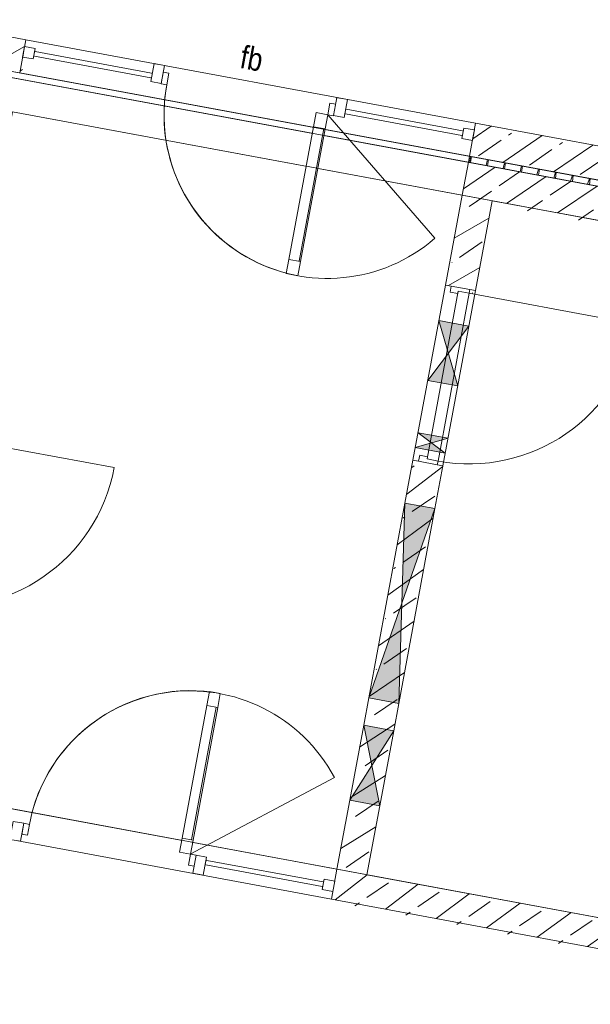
# Model space of a CAD drawing. Header units: metres. Extents: x 32353251 to 32353583, y 5707748 to 5708004.
# Tile 61 of 164: x 32353365.36 to 32353369.1, y 5707920.59 to 5707927.06. Entities that reach past the tile are written whole.
import ezdxf

# ---------------------------------------------------------------- set-up
doc = ezdxf.new("R2010")
doc.units = ezdxf.units.M
doc.header["$LTSCALE"] = 0.75
doc.set_wipeout_variables(frame=1)
doc.layers.get('0').update_dxf_attribs({"linetype": 'CONTINUOUS'})
for name, color, linetype, lineweight in [('10417023$0$#9_002_GES I Übersicht Erdgeschoss_1_101_Wand Aussen.A', 7, 'CONTINUOUS', 25), ('10417023$0$#9_002_GES I Übersicht Erdgeschoss_1_115_Außentüren', 7, 'CONTINUOUS', 25), ('10417023$0$#9_002_GES I Übersicht Erdgeschoss_1_607b_Brandschutz 1_100', 7, 'CONTINUOUS', 25), ('10417023$0$#9_002_GES I Übersicht Erdgeschoss_1_Neubau_102_Wand Innen.A', 7, 'CONTINUOUS', 25), ('10417023$0$#9_002_GES I Übersicht Erdgeschoss_1_Neubau_104_Decken.A', 7, 'CONTINUOUS', 25), ('10417023$0$#9_002_GES I Übersicht Erdgeschoss_1_Neubau_113_Türen.A', 7, 'CONTINUOUS', 25), ('10417023$0$#9_002_GES I Übersicht Erdgeschoss_1_Neubau_202_Innenwandbekleidun', 7, 'CONTINUOUS', 25), ('10417023$0$Keine', 7, 'CONTINUOUS', 13)]:
    doc.layers.add(name, color=color, linetype=linetype, lineweight=lineweight)
doc.styles.add('10417023$0$ARIAL NARROW', font='ARIALN.TTF')
pattern_1 = [(44.99999999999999, (0, 0), (-0.1697056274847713, 0.1697056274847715), []), (44.99999999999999, (-0.08485281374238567, 0.08485281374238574), (-0.1697056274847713, 0.1697056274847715), [0.18, -0.05999999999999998])]

# ---------------------------------------------------------------- blocks, each defined once
blk = doc.blocks.new('10417023$0$#9_MKO_LP5_ARC_GES_UP_00_002_P_G_modell (3D)')
at = {"layer": '10417023$0$#9_002_GES I Übersicht Erdgeschoss_1_101_Wand Aussen.A', "linetype": 'Continuous', "lineweight": 5, "true_color": 0xff0000}
h = blk.add_hatch(dxfattribs=at)
h.set_pattern_fill('#9_DÄMMUNG__HART_1_0001', color=1, style=0, pattern_type=2)
h.set_pattern_definition([(44.99999999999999, (0, 0), (-0.05656854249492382, 0.05656854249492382), []), (135.0000000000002, (0, 0), (0.05656854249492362, 0.056568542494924), [])])
h.paths.add_polyline_path([(-32353454.47117382, -5707790.519532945), (-32353477.474228, -5707790.519532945), (-32353477.474228, -5707790.55957689), (-32353469.004228, -5707790.55957689), (-32353469.004228, -5707810.39957689), (-32353468.96423227, -5707810.39957689), (-32353468.96423227, -5707790.55957689), (-32353454.47117382, -5707790.55957689)])
at = {"layer": '10417023$0$#9_002_GES I Übersicht Erdgeschoss_1_Neubau_102_Wand Innen.A', "linetype": 'Continuous', "lineweight": 5, "true_color": 0xff0000}
h = blk.add_hatch(dxfattribs=at)
h.set_pattern_fill('#9_BETON__STAHLBETON_0001', color=1, style=0, pattern_type=2)
h.set_pattern_definition(pattern_1)
h.paths.add_polyline_path([(-32353477.474228, -5707790.779532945), (-32353470.024228, -5707790.779532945), (-32353470.024228, -5707790.559532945), (-32353477.474228, -5707790.559532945)])
h = blk.add_hatch(dxfattribs=at)
h.set_pattern_fill('#9_BETON__STAHLBETON_0001', color=1, style=0, pattern_type=2)
h.set_pattern_definition(pattern_1)
h.paths.add_polyline_path([(-32353477.474228, -5707791.379576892), (-32353477.27422801, -5707791.379576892), (-32353477.27422801, -5707790.779532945), (-32353477.474228, -5707790.779532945)])
h = blk.add_hatch(dxfattribs=at)
h.set_pattern_fill('#9_BETON__STAHLBETON_0001', color=1, style=0, pattern_type=2)
h.set_pattern_definition(pattern_1)
h.paths.add_polyline_path([(-32353477.474228, -5707795.27957689), (-32353477.27422801, -5707795.27957689), (-32353477.27422801, -5707792.549576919), (-32353477.474228, -5707792.549576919)])
at = {"layer": '10417023$0$#9_002_GES I Übersicht Erdgeschoss_1_101_Wand Aussen.A', "color": 1, "linetype": 'Continuous', "lineweight": 18, "true_color": 0xff0000, "flags": 128}
blk.add_lwpolyline([(-32353454.47117382, -5707790.519532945), (-32353454.47117382, -5707790.55957689), (-32353468.96423227, -5707790.55957689), (-32353468.96423227, -5707810.39957689), (-32353469.004228, -5707810.39957689), (-32353469.004228, -5707790.55957689), (-32353477.474228, -5707790.55957689), (-32353477.474228, -5707790.519532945)], close=True, dxfattribs=at)
at = {"layer": '10417023$0$#9_002_GES I Übersicht Erdgeschoss_1_Neubau_102_Wand Innen.A', "color": 1, "linetype": 'Continuous', "lineweight": 18, "true_color": 0xff0000}
for p, q in [((-32353480.474228, -5707790.29957689), (-32353493.64409519, -5707790.29957689)), ((-32353470.8039411, -5707790.29957689), (-32353477.474228, -5707790.29957689)), ((-32353477.474228, -5707790.51957689), (-32353470.8039411, -5707790.51957689)), ((-32353470.80394111, -5707790.559532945), (-32353477.474228, -5707790.559532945)), ((-32353477.47422748, -5707790.779533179), (-32353477.47422748, -5707790.559532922)), ((-32353477.474228, -5707790.779532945), (-32353477.474228, -5707791.379576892)), ((-32353477.274228, -5707791.379576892), (-32353477.274228, -5707790.779532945)), ((-32353477.274228, -5707790.779532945), (-32353470.80394111, -5707790.779532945)), ((-32353477.47422748, -5707791.379577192), (-32353477.4367278, -5707791.379577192)), ((-32353477.4367278, -5707791.379577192), (-32353477.31172838, -5707791.379577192)), ((-32353477.31172838, -5707791.379577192), (-32353477.2742287, -5707791.379577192)), ((-32353477.474228, -5707792.549576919), (-32353477.474228, -5707792.835678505)), ((-32353477.47422748, -5707792.549577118), (-32353477.4367278, -5707792.549577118)), ((-32353477.4367278, -5707792.549577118), (-32353477.31172838, -5707792.549577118)), ((-32353477.31172838, -5707792.549577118), (-32353477.2742287, -5707792.549577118)), ((-32353477.274228, -5707792.835678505), (-32353477.274228, -5707792.549576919)), ((-32353477.47422799, -5707792.835678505), (-32353477.47422799, -5707794.135678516)), ((-32353477.27422801, -5707794.135678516), (-32353477.27422801, -5707792.835678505)), ((-32353477.474228, -5707794.135678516), (-32353477.474228, -5707794.319133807)), ((-32353477.274228, -5707794.319133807), (-32353477.274228, -5707794.135678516)), ((-32353477.47422799, -5707794.319133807), (-32353477.47422799, -5707794.819133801)), ((-32353477.27422801, -5707794.819133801), (-32353477.27422801, -5707794.319133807)), ((-32353477.474228, -5707794.819133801), (-32353477.474228, -5707795.27957689)), ((-32353477.274228, -5707795.27957689), (-32353477.274228, -5707794.819133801)), ((-32353475.114228, -5707795.27957689), (-32353477.274228, -5707795.27957689)), ((-32353477.47422802, -5707795.47957689), (-32353475.27175086, -5707795.47957689))]:
    blk.add_line(p, q, dxfattribs=at)
at = {"layer": '10417023$0$#9_002_GES I Übersicht Erdgeschoss_1_Neubau_102_Wand Innen.A', "color": 1, "linetype": 'Continuous', "lineweight": 13, "true_color": 0xff0000}
for p, q in [((-32353477.47422748, -5707790.779533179), (-32353477.47422748, -5707790.559532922)), ((-32353477.47422748, -5707792.549577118), (-32353477.47422748, -5707791.379577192)), ((-32353477.47422748, -5707791.379577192), (-32353477.4367278, -5707791.379577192)), ((-32353477.4367278, -5707791.379577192), (-32353477.4367278, -5707791.419577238)), ((-32353477.31172838, -5707791.379577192), (-32353477.4367278, -5707791.379577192)), ((-32353477.4367278, -5707791.379577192), (-32353477.31172838, -5707791.379577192)), ((-32353477.4367278, -5707791.379577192), (-32353477.31172838, -5707791.379577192)), ((-32353477.4367278, -5707791.419577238), (-32353477.38472832, -5707791.419577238)), ((-32353477.38472832, -5707791.419577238), (-32353477.38472832, -5707791.404576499)), ((-32353477.38472832, -5707791.404576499), (-32353477.31172838, -5707791.404576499)), ((-32353477.38472832, -5707792.524576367), (-32353477.38472832, -5707791.404576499)), ((-32353477.38472832, -5707791.404576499), (-32353477.31172838, -5707791.404576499)), ((-32353477.31172838, -5707791.404576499), (-32353477.31172838, -5707791.379577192)), ((-32353477.31172838, -5707791.379577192), (-32353477.2742287, -5707791.379577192)), ((-32353477.31172838, -5707791.404576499), (-32353477.31172838, -5707792.524576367)), ((-32353477.31172838, -5707791.404576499), (-32353476.19172851, -5707791.404576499)), ((-32353477.2742287, -5707792.549577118), (-32353477.2742287, -5707791.379577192)), ((-32353477.27422801, -5707791.616546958), (-32353477.47422799, -5707791.616546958)), ((-32353477.2742287, -5707792.016546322), (-32353477.47422748, -5707791.616547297)), ((-32353477.47422748, -5707792.016546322), (-32353477.2742287, -5707791.616547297)), ((-32353477.47422799, -5707792.01654695), (-32353477.27422801, -5707792.01654695)), ((-32353477.27422801, -5707792.365503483), (-32353477.47422799, -5707792.365503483)), ((-32353477.2742287, -5707792.465503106), (-32353477.47422748, -5707792.365502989)), ((-32353477.47422748, -5707792.465503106), (-32353477.2742287, -5707792.365502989)), ((-32353477.47422799, -5707792.465503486), (-32353477.27422801, -5707792.465503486)), ((-32353477.4367278, -5707792.549577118), (-32353477.4367278, -5707792.509577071)), ((-32353477.4367278, -5707792.509577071), (-32353477.38472832, -5707792.509577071)), ((-32353477.38472832, -5707792.509577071), (-32353477.38472832, -5707792.524576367)), ((-32353477.38472832, -5707792.524576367), (-32353477.31172838, -5707792.524576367)), ((-32353477.31172838, -5707792.524576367), (-32353477.38472832, -5707792.524576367)), ((-32353477.31172838, -5707792.524576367), (-32353477.31172838, -5707792.549577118)), ((-32353477.47422748, -5707792.549577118), (-32353477.4367278, -5707792.549577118)), ((-32353477.31172838, -5707792.549577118), (-32353477.4367278, -5707792.549577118)), ((-32353477.4367278, -5707792.549577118), (-32353477.31172838, -5707792.549577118)), ((-32353477.4367278, -5707792.549577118), (-32353477.31172838, -5707792.549577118)), ((-32353477.31172838, -5707792.549577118), (-32353477.2742287, -5707792.549577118)), ((-32353477.27422801, -5707792.835678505), (-32353477.47422799, -5707792.835678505)), ((-32353477.2742287, -5707794.135678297), (-32353477.47422748, -5707792.835678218)), ((-32353477.47422748, -5707794.135678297), (-32353477.2742287, -5707792.835678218)), ((-32353480.5117278, -5707792.954576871), (-32353479.39172793, -5707792.954576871)), ((-32353477.47422799, -5707794.135678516), (-32353477.27422801, -5707794.135678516)), ((-32353477.27422801, -5707794.319133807), (-32353477.47422799, -5707794.319133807)), ((-32353477.2742287, -5707794.819133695), (-32353477.47422748, -5707794.31913311)), ((-32353477.47422748, -5707794.819133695), (-32353477.2742287, -5707794.31913311)), ((-32353477.47422799, -5707794.819133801), (-32353477.27422801, -5707794.819133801))]:
    blk.add_line(p, q, dxfattribs=at)
for centre in [(-32353477.311728, -5707791.404576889), (-32353480.511728, -5707792.954576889)]:
    blk.add_arc(centre, 1.120000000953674, 270, 359.9999999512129, dxfattribs=at)
at = {"layer": '10417023$0$#9_002_GES I Übersicht Erdgeschoss_1_Neubau_102_Wand Innen.A', "color": 1, "linetype": 'Continuous', "true_color": 0xff0000}
for points in [[(-32353477.474228, -5707791.616546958), (-32353477.374228, -5707791.816546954), (-32353477.27422801, -5707791.616546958)], [(-32353477.474228, -5707792.01654695), (-32353477.27422801, -5707792.01654695), (-32353477.374228, -5707791.816546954)], [(-32353477.47422799, -5707792.365503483), (-32353477.374228, -5707792.415503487), (-32353477.27422801, -5707792.365503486)], [(-32353477.47422799, -5707792.465503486), (-32353477.27422801, -5707792.465503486), (-32353477.374228, -5707792.415503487)], [(-32353477.47422798, -5707792.835678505), (-32353477.374228, -5707793.485678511), (-32353477.27422801, -5707792.835678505)], [(-32353477.47422798, -5707794.135678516), (-32353477.27422801, -5707794.135678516), (-32353477.374228, -5707793.485678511)], [(-32353477.47422799, -5707794.319133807), (-32353477.374228, -5707794.569133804), (-32353477.27422801, -5707794.319133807)], [(-32353477.47422799, -5707794.819133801), (-32353477.27422801, -5707794.819133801), (-32353477.374228, -5707794.569133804)]]:
    blk.add_solid(points, dxfattribs=at)
at = {"layer": '10417023$0$#9_002_GES I Übersicht Erdgeschoss_1_Neubau_104_Decken.A', "color": 1, "linetype": 'Continuous', "lineweight": 13, "true_color": 0xff0000, "flags": 128}
for points in [[(-32353499.24365664, -5707781.952985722), (-32353499.24365668, -5707777.242828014), (-32353491.34430819, -5707777.240905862), (-32353491.34429377, -5707777.249004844), (-32353488.711808, -5707777.242914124), (-32353474.36909785, -5707777.203502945), (-32353467.58052395, -5707777.184627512), (-32353458.71420428, -5707777.159975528), (-32353458.7142043, -5707776.82162203), (-32353452.08528951, -5707776.852814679), (-32353452.08528951, -5707777.242828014), (-32353452.08528951, -5707779.426313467), (-32353449.88417032, -5707779.426313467), (-32353449.88417032, -5707779.646313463), (-32353454.47117382, -5707779.646313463), (-32353454.47117382, -5707790.51957689), (-32353496.34426422, -5707790.51957689), (-32353496.34426422, -5707785.84991685), (-32353499.24365677, -5707785.84991685)], [(-32353491.64409519, -5707777.192828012), (-32353499.24365668, -5707777.192828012), (-32353499.24365668, -5707790.51957689), (-32353454.47117381, -5707790.51957689), (-32353454.47117381, -5707779.376313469), (-32353454.47117381, -5707776.841971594), (-32353458.7151397, -5707776.821626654), (-32353458.71420428, -5707777.159982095), (-32353462.62409527, -5707777.170791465), (-32353462.62409527, -5707788.759576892), (-32353491.64409519, -5707788.759576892)], [(-32353502.88381506, -5707792.679515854), (-32353502.88381511, -5707803.129576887), (-32353502.84381653, -5707803.129576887), (-32353502.84381653, -5707809.004576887), (-32353499.08931621, -5707809.004576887), (-32353497.57443247, -5707809.004576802), (-32353497.57443247, -5707810.154576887), (-32353495.52481159, -5707810.154576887), (-32353495.52560609, -5707813.099577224), (-32353472.62422376, -5707813.099576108), (-32353472.62422743, -5707808.219546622), (-32353469.004228, -5707808.219576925), (-32353469.004228, -5707794.11457689), (-32353469.004228, -5707790.779532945), (-32353469.004228, -5707790.559532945), (-32353477.474228, -5707790.559532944), (-32353480.474228, -5707790.559532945), (-32353491.124228, -5707790.559532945), (-32353498.444228, -5707790.559532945), (-32353498.444228, -5707792.679576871)], [(-32353498.22421727, -5707790.559532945), (-32353502.84380439, -5707790.559532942), (-32353502.84380439, -5707813.099576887), (-32353495.47442851, -5707813.099576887), (-32353495.47442851, -5707809.05457689), (-32353482.84109309, -5707809.05457689), (-32353482.84357996, -5707813.099573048), (-32353472.62421726, -5707813.099573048), (-32353472.62421726, -5707811.259577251), (-32353472.62421726, -5707806.979589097), (-32353469.00380439, -5707806.979589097), (-32353469.00380439, -5707790.559532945)], [(-32353469.22421727, -5707795.27957689), (-32353480.47421727, -5707795.27957689), (-32353480.47421727, -5707790.779532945), (-32353469.22421727, -5707790.779532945)]]:
    blk.add_lwpolyline(points, close=True, dxfattribs=at)
blk.add_lwpolyline([(-32353470.02422794, -5707790.779532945), (-32353480.474228, -5707790.779532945), (-32353480.474228, -5707795.279576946), (-32353470.02422794, -5707795.279576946)], dxfattribs=at)
at = {"layer": '10417023$0$#9_002_GES I Übersicht Erdgeschoss_1_Neubau_202_Innenwandbekleidun', "color": 1, "linetype": 'Continuous', "true_color": 0xff0000}
blk.add_solid([(-32353462.67410613, -5707788.48957689), (-32353477.474228, -5707788.48957689), (-32353462.67410615, -5707788.53957689), (-32353477.474228, -5707788.53957689)], dxfattribs=at)
at = {"layer": '10417023$0$#9_002_GES I Übersicht Erdgeschoss_1_607b_Brandschutz 1_100', "color": 1, "true_color": 0xff0000, "insert": (-32353479.06714527, -5707790.150353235), "char_height": 0.1502737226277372, "attachment_point": 4, "line_spacing_factor": 1.002187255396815, "style": '10417023$0$ARIAL NARROW'}
blk.add_mtext('fb ', dxfattribs=at)
at = {"color": 1, "linetype": 'Continuous', "lineweight": 5, "true_color": 0xff0000}
for points in [[(-32353479.599227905, -5707790.394576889), (-32353479.599227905, -5707790.364576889), (-32353480.42422793, -5707790.364576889), (-32353480.42422793, -5707790.394576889)], [(-32353477.524227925, -5707790.394576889), (-32353477.524227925, -5707790.364576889), (-32353478.349224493, -5707790.364576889), (-32353478.349224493, -5707790.394576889)], [(-32353478.515224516, -5707790.516076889), (-32353478.515224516, -5707791.402080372), (-32353478.43722452, -5707791.402080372), (-32353478.43722452, -5707790.516076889)], [(-32353478.50921452, -5707795.264971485), (-32353478.437214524, -5707795.264971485), (-32353478.437214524, -5707794.378968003), (-32353478.50921452, -5707794.378968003)], [(-32353477.524227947, -5707795.378971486), (-32353478.349215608, -5707795.378971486), (-32353478.349215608, -5707795.408971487), (-32353477.524227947, -5707795.408971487)]]:
    blk.add_wipeout(points, dxfattribs=at).dxf.layer = '10417023$0$#9_002_GES I Übersicht Erdgeschoss_1_Neubau_113_Türen.A'
at = {"layer": '10417023$0$#9_002_GES I Übersicht Erdgeschoss_1_Neubau_102_Wand Innen.A', "color": 1, "linetype": 'Continuous', "lineweight": 13, "true_color": 0xff0000}
for p, q in [((-32353480.47422811, -5707790.559532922), (-32353477.47422748, -5707790.559532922)), ((-32353480.47422811, -5707790.779533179), (-32353477.47422748, -5707790.779533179))]:
    blk.add_line(p, q, dxfattribs=at)
at = {"layer": '10417023$0$#9_002_GES I Übersicht Erdgeschoss_1_Neubau_113_Türen.A', "color": 1, "linetype": 'Continuous', "lineweight": 13, "true_color": 0xff0000}
for p, q in [((-32353478.51522481, -5707790.516076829), (-32353478.51522481, -5707791.402080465)), ((-32353478.44722415, -5707790.516076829), (-32353478.44722415, -5707791.402080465)), ((-32353478.43722414, -5707790.516076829), (-32353478.43722414, -5707791.402080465)), ((-32353478.50921499, -5707795.2649708), (-32353478.50921499, -5707794.378968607)), ((-32353478.44721404, -5707795.2649708), (-32353478.44721404, -5707794.378968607)), ((-32353478.43721404, -5707795.2649708), (-32353478.43721404, -5707794.378968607))]:
    blk.add_line(p, q, dxfattribs=at)
at = {"layer": '10417023$0$#9_002_GES I Übersicht Erdgeschoss_1_Neubau_113_Türen.A', "color": 1, "linetype": 'Continuous', "lineweight": 13, "true_color": 0xff0000, "flags": 128}
for points in [[(-32353479.59922791, -5707790.39457689), (-32353479.59922791, -5707790.36457689), (-32353480.42422793, -5707790.36457689), (-32353480.42422793, -5707790.39457689)], [(-32353477.52422794, -5707790.39457689), (-32353477.52422794, -5707790.36457689), (-32353478.3492245, -5707790.36457689), (-32353478.3492245, -5707790.39457689)], [(-32353478.51522452, -5707790.51607689), (-32353478.51522452, -5707791.402080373), (-32353478.43722452, -5707791.402080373), (-32353478.43722452, -5707790.51607689)], [(-32353478.50921452, -5707795.264971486), (-32353478.50921452, -5707794.378968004), (-32353478.43721452, -5707794.378968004), (-32353478.43721452, -5707795.264971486)], [(-32353477.52422794, -5707795.378971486), (-32353477.52422794, -5707795.408971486), (-32353478.3492156, -5707795.408971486), (-32353478.3492156, -5707795.378971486)]]:
    blk.add_lwpolyline(points, close=True, dxfattribs=at)
at = {"layer": '10417023$0$#9_002_GES I Übersicht Erdgeschoss_1_Neubau_113_Türen.A', "color": 1, "linetype": 'Continuous', "lineweight": 13, "true_color": 0xff0000}
for centre, radius, start, end in [((-32353478.43722452, -5707790.422076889), 1.074003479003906, 180.0000000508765, 270), ((-32353478.43721453, -5707795.358971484), 1.074003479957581, 89.9999997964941, 180.000000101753)]:
    blk.add_arc(centre, radius, start, end, dxfattribs=at)
at = {"color": 1, "linetype": 'Continuous', "lineweight": 5, "true_color": 0xff0000}
for points in [[(-32353480.474227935, -5707790.41457689), (-32353480.404227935, -5707790.41457689), (-32353480.404227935, -5707790.34457689), (-32353480.474227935, -5707790.34457689)], [(-32353479.54922799, -5707790.42207689), (-32353479.51122799, -5707790.42207689), (-32353479.51122799, -5707790.3440768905), (-32353479.54922799, -5707790.3440768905)], [(-32353477.47422794, -5707790.41457689), (-32353477.47422794, -5707790.34457689), (-32353477.54422794, -5707790.34457689), (-32353477.54422794, -5707790.41457689)], [(-32353478.51522452, -5707790.422076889), (-32353478.51522452, -5707790.516076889), (-32353478.43722452, -5707790.516076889), (-32353478.43722452, -5707790.422076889)], [(-32353478.51522452, -5707791.402080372), (-32353478.51522452, -5707791.496080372), (-32353478.43722452, -5707791.496080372), (-32353478.43722452, -5707791.402080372)], [(-32353478.50921452, -5707794.378968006), (-32353478.437214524, -5707794.378968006), (-32353478.437214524, -5707794.284968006), (-32353478.50921452, -5707794.284968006)], [(-32353478.50921452, -5707795.358971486), (-32353478.437214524, -5707795.358971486), (-32353478.437214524, -5707795.264971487), (-32353478.50921452, -5707795.264971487)], [(-32353479.549218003, -5707795.358971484), (-32353479.549218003, -5707795.430971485), (-32353479.511218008, -5707795.430971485), (-32353479.511218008, -5707795.358971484)], [(-32353477.47422794, -5707795.358971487), (-32353477.54422794, -5707795.358971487), (-32353477.54422794, -5707795.428971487), (-32353477.47422794, -5707795.428971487)]]:
    blk.add_wipeout(points, dxfattribs=at).dxf.layer = '10417023$0$#9_002_GES I Übersicht Erdgeschoss_1_Neubau_113_Türen.A'
at = {"layer": '10417023$0$#9_002_GES I Übersicht Erdgeschoss_1_Neubau_102_Wand Innen.A', "linetype": 'Continuous', "lineweight": 5, "true_color": 0xff0000}
h = blk.add_hatch(dxfattribs=at)
h.set_pattern_fill('#9_BETON__STAHLBETON_0001', color=1, style=0, pattern_type=2)
h.set_pattern_definition(pattern_1)
h.paths.add_polyline_path([(-32353480.474228, -5707790.29957689), (-32353496.12409519, -5707790.29957689), (-32353496.12409519, -5707790.51957689), (-32353480.474228, -5707790.51957689)])
h = blk.add_hatch(dxfattribs=at)
h.set_pattern_fill('#9_BETON__STAHLBETON_0001', color=1, style=0, pattern_type=2)
h.set_pattern_definition(pattern_1)
h.paths.add_polyline_path([(-32353477.474228, -5707790.51957689), (-32353454.69117382, -5707790.51957689), (-32353454.69117382, -5707790.29957689), (-32353477.474228, -5707790.29957689)])
h = blk.add_hatch(dxfattribs=at)
h.set_pattern_fill('#9_BETON__STAHLBETON_0001', color=1, style=0, pattern_type=2)
h.set_pattern_definition(pattern_1)
h.paths.add_polyline_path([(-32353477.47422799, -5707795.47957689), (-32353472.824228, -5707795.47957689), (-32353472.824228, -5707795.279576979), (-32353477.47422799, -5707795.279576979)])
at = {"layer": '10417023$0$#9_002_GES I Übersicht Erdgeschoss_1_Neubau_102_Wand Innen.A', "color": 1, "linetype": 'Continuous', "lineweight": 18, "true_color": 0xff0000}
for p, q in [((-32353480.47422811, -5707790.299577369), (-32353480.47422811, -5707790.519576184)), ((-32353477.47422748, -5707790.299577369), (-32353477.47422748, -5707790.519576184)), ((-32353477.47422748, -5707795.479576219), (-32353477.47422748, -5707795.279577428))]:
    blk.add_line(p, q, dxfattribs=at)
at = {"layer": '10417023$0$#9_002_GES I Übersicht Erdgeschoss_1_Neubau_102_Wand Innen.A', "color": 1, "linetype": 'Continuous', "lineweight": 13, "true_color": 0xff0000}
for p, q in [((-32353480.47422811, -5707790.299577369), (-32353480.47422811, -5707790.519576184)), ((-32353477.47422748, -5707790.299577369), (-32353477.47422748, -5707790.519576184)), ((-32353480.47422811, -5707790.519576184), (-32353477.47422748, -5707790.519576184)), ((-32353477.47422748, -5707795.279577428), (-32353480.47422811, -5707795.279577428)), ((-32353477.47422748, -5707795.479576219), (-32353477.47422748, -5707795.279577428))]:
    blk.add_line(p, q, dxfattribs=at)
at = {"layer": '10417023$0$#9_002_GES I Übersicht Erdgeschoss_1_Neubau_113_Türen.A', "color": 1, "linetype": 'Continuous', "lineweight": 13, "true_color": 0xff0000, "flags": 128}
for points in [[(-32353480.47422793, -5707790.41457689), (-32353480.40422793, -5707790.41457689), (-32353480.40422793, -5707790.34457689), (-32353480.47422793, -5707790.34457689)], [(-32353479.54922799, -5707790.42207689), (-32353479.51122799, -5707790.42207689), (-32353479.51122799, -5707790.34407689), (-32353479.54922799, -5707790.34407689)], [(-32353477.47422794, -5707790.41457689), (-32353477.54422794, -5707790.41457689), (-32353477.54422794, -5707790.34457689), (-32353477.47422794, -5707790.34457689)], [(-32353478.51522452, -5707790.42207689), (-32353478.51522452, -5707790.51607689), (-32353478.43722452, -5707790.51607689), (-32353478.43722452, -5707790.42207689)], [(-32353478.51522452, -5707791.402080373), (-32353478.51522452, -5707791.496080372), (-32353478.43722452, -5707791.496080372), (-32353478.43722452, -5707791.402080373)], [(-32353478.50921452, -5707794.378968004), (-32353478.50921452, -5707794.284968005), (-32353478.43721452, -5707794.284968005), (-32353478.43721452, -5707794.378968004)], [(-32353478.50921452, -5707795.358971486), (-32353478.50921452, -5707795.264971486), (-32353478.43721452, -5707795.264971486), (-32353478.43721452, -5707795.358971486)], [(-32353479.54921801, -5707795.358971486), (-32353479.51121801, -5707795.358971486), (-32353479.51121801, -5707795.430971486), (-32353479.54921801, -5707795.430971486)], [(-32353477.47422794, -5707795.358971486), (-32353477.54422794, -5707795.358971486), (-32353477.54422794, -5707795.428971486), (-32353477.47422794, -5707795.428971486)]]:
    blk.add_lwpolyline(points, close=True, dxfattribs=at)
at = {"color": 1, "linetype": 'Continuous', "lineweight": 5, "true_color": 0xff0000}
for points in [[(-32353479.619227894, -5707790.419576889), (-32353479.549227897, -5707790.419576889), (-32353479.549227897, -5707790.299576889), (-32353479.619227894, -5707790.299576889)], [(-32353478.39922452, -5707790.3440768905), (-32353478.437224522, -5707790.3440768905), (-32353478.437224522, -5707790.42207689), (-32353478.39922452, -5707790.42207689)], [(-32353479.61921785, -5707795.358971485), (-32353479.61921785, -5707795.478971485), (-32353479.549217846, -5707795.478971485), (-32353479.549217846, -5707795.358971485)], [(-32353478.399214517, -5707795.430971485), (-32353478.399214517, -5707795.358971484), (-32353478.437214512, -5707795.358971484), (-32353478.437214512, -5707795.430971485)]]:
    blk.add_wipeout(points, dxfattribs=at).dxf.layer = '10417023$0$#9_002_GES I Übersicht Erdgeschoss_1_Neubau_113_Türen.A'
at = {"layer": '10417023$0$#9_002_GES I Übersicht Erdgeschoss_1_Neubau_113_Türen.A', "color": 1, "linetype": 'Continuous', "lineweight": 13, "true_color": 0xff0000, "flags": 128}
for points in [[(-32353479.6192279, -5707790.41957689), (-32353479.5492279, -5707790.41957689), (-32353479.5492279, -5707790.29957689), (-32353479.6192279, -5707790.29957689)], [(-32353478.39922452, -5707790.34407689), (-32353478.43722452, -5707790.34407689), (-32353478.43722452, -5707790.42207689), (-32353478.39922452, -5707790.42207689)], [(-32353479.61921785, -5707795.358971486), (-32353479.54921785, -5707795.358971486), (-32353479.54921785, -5707795.478971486), (-32353479.61921785, -5707795.478971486)], [(-32353478.39921452, -5707795.430971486), (-32353478.43721452, -5707795.430971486), (-32353478.43721452, -5707795.358971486), (-32353478.39921452, -5707795.358971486)]]:
    blk.add_lwpolyline(points, close=True, dxfattribs=at)
at = {"color": 1, "linetype": 'Continuous', "lineweight": 5, "true_color": 0xff0000}
for points in [[(-32353478.399224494, -5707790.419576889), (-32353478.329224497, -5707790.419576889), (-32353478.329224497, -5707790.299576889), (-32353478.399224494, -5707790.299576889)], [(-32353478.39921559, -5707795.358971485), (-32353478.39921559, -5707795.478971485), (-32353478.329215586, -5707795.478971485), (-32353478.329215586, -5707795.358971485)]]:
    blk.add_wipeout(points, dxfattribs=at).dxf.layer = '10417023$0$#9_002_GES I Übersicht Erdgeschoss_1_Neubau_113_Türen.A'
at = {"layer": '10417023$0$#9_002_GES I Übersicht Erdgeschoss_1_115_Außentüren', "color": 1, "linetype": 'Continuous', "lineweight": 13, "true_color": 0xff0000}
for p, q in [((-32353477.59924699, -5707791.090659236), (-32353478.43741095, -5707790.422136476)), ((-32353477.60063677, -5707794.690448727), (-32353478.43880072, -5707795.358971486))]:
    blk.add_line(p, q, dxfattribs=at)
for centre, radius, start, end in [((-32353478.43909429, -5707790.424683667), 1.071852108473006, 179.7270165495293, 321.5865609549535), ((-32353478.43880073, -5707795.358971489), 1.07212010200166, 38.57599562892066, 179.9999998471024)]:
    blk.add_arc(centre, radius, start, end, dxfattribs=at)
at = {"layer": '10417023$0$#9_002_GES I Übersicht Erdgeschoss_1_Neubau_102_Wand Innen.A', "color": 1, "linetype": 'Continuous', "lineweight": 13, "true_color": 0xff0000}
for p, q in [((-32353480.47422811, -5707790.299577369), (-32353477.47422748, -5707790.299577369)), ((-32353477.47422748, -5707795.479576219), (-32353480.47422811, -5707795.479576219))]:
    blk.add_line(p, q, dxfattribs=at)
at = {"layer": '10417023$0$#9_002_GES I Übersicht Erdgeschoss_1_Neubau_113_Türen.A', "color": 1, "linetype": 'Continuous', "lineweight": 13, "true_color": 0xff0000, "flags": 128}
for points in [[(-32353478.3992245, -5707790.41957689), (-32353478.3292245, -5707790.41957689), (-32353478.3292245, -5707790.29957689), (-32353478.3992245, -5707790.29957689)], [(-32353478.39921559, -5707795.358971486), (-32353478.32921559, -5707795.358971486), (-32353478.32921559, -5707795.478971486), (-32353478.39921559, -5707795.478971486)]]:
    blk.add_lwpolyline(points, close=True, dxfattribs=at)
blk = doc.blocks.new('10417023$0$2_MKO_LP5_LAN_GES_UP_00_002_V_A (3D)')
at = {"layer": '10417023$0$Keine'}
blk.add_blockref('10417023$0$#9_MKO_LP5_ARC_GES_UP_00_002_P_G_modell (3D)', (0, 0), dxfattribs=at)
blk = doc.blocks.new('10417023')
at = {"layer": '10417023$0$Keine', "rotation": 349.4819372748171}
blk.add_blockref('10417023$0$2_MKO_LP5_LAN_GES_UP_00_002_V_A (3D)', (65205154.93137175, 5413829.557758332), dxfattribs=at)

msp = doc.modelspace()

# ---------------------------------------------------------------- block references
msp.add_blockref('10417023', (0, 0))

doc.saveas('drawing.dxf')
